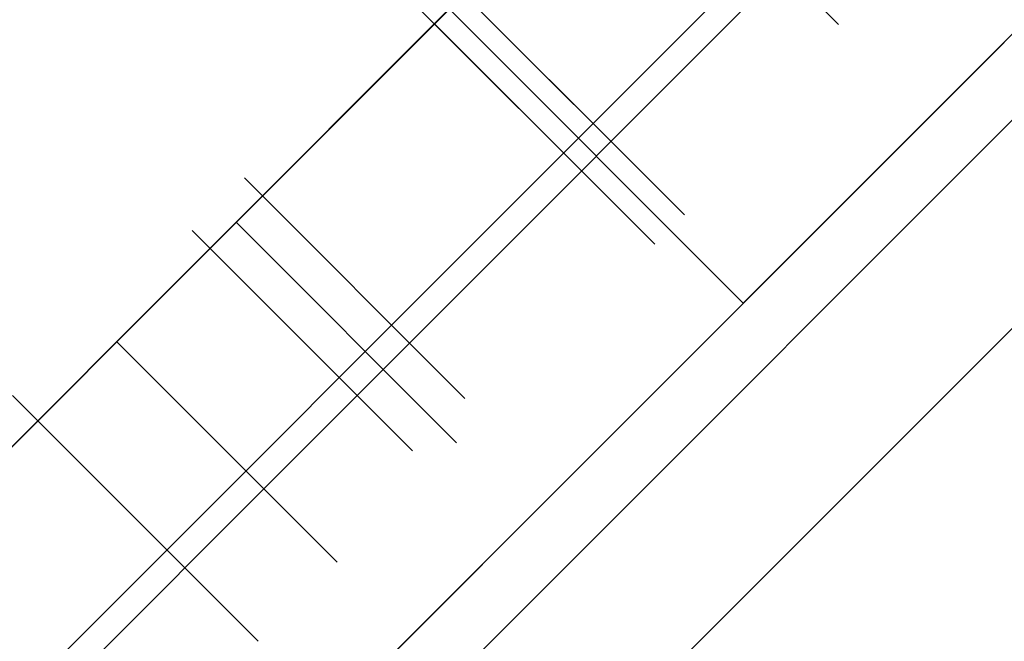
# Model space of a CAD drawing. Header units: millimetres. Extents: x -1030 to 192, y -442 to 180.
# Tile 187 of 256: x 134.04 to 138.78, y -389.27 to -386.28. Entities that reach past the tile are written whole.
import ezdxf

# ---------------------------------------------------------------- set-up
doc = ezdxf.new("R2010")
doc.units = ezdxf.units.MM
doc.header["$MEASUREMENT"] = 0
doc.layers.add('OVIDIO 120x60x72h', color=7, linetype='Continuous')

msp = doc.modelspace()

# ---------------------------------------------------------------- linework, layer by layer
at = {"layer": 'OVIDIO 120x60x72h', "extrusion": (-0.1089792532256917, 0.2028516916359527, 0.9731262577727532)}
for points in [[(38.86801423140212, 451.5684689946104), (38.86801423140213, 612.2243134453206)], [(38.86801423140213, 612.2243134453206), (38.86801423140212, 451.5684689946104)]]:
    msp.add_lwpolyline(points, dxfattribs=at)
at = {"layer": 'OVIDIO 120x60x72h', "extrusion": (-0.10897925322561, 0.2028516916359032, 0.9731262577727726)}
msp.add_lwpolyline([(38.57254423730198, 612.2243134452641), (38.57254423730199, 451.5684689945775)], dxfattribs=at)
at = {"layer": 'OVIDIO 120x60x72h', "extrusion": (-0.1089792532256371, 0.2028516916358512, 0.9731262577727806)}
for points in [[(38.27707424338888, 612.224313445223), (38.27707424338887, 451.5684689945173)], [(38.27707424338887, 451.5684689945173), (38.27707424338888, 612.224313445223)]]:
    msp.add_lwpolyline(points, dxfattribs=at)
at = {"layer": 'OVIDIO 120x60x72h', "extrusion": (-0.02146384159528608, 0.0462957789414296, 0.9986971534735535)}
msp.add_lwpolyline([(19.92937983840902, 365.9942413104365), (19.92937983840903, 466.507276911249)], dxfattribs=at)
at = {"layer": 'OVIDIO 120x60x72h', "extrusion": (-0.2357022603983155, 0.2357022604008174, 0.942809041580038)}
msp.add_lwpolyline([(169.6528457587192, 623.0175091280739), (169.6528457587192, 518.4771474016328)], dxfattribs=at)
at = {"layer": 'OVIDIO 120x60x72h', "extrusion": (-0.2357022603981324, 0.2357022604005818, 0.9428090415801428)}
msp.add_lwpolyline([(171.0608665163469, 628.1881950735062), (171.0608665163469, 522.780208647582)], dxfattribs=at)
at = {"layer": 'OVIDIO 120x60x72h', "extrusion": (-0.2357022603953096, 0.2357022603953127, 0.9428090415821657)}
msp.add_lwpolyline([(175.909792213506, 649.413170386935), (175.909792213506, 540.3353669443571)], dxfattribs=at)
at = {"layer": 'OVIDIO 120x60x72h', "extrusion": (-0.235702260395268, 0.2357022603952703, 0.9428090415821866)}
msp.add_lwpolyline([(174.9611089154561, 540.3353669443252), (174.9611089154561, 649.4131703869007)], dxfattribs=at)
at = {"layer": 'OVIDIO 120x60x72h', "extrusion": (-0.2357022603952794, 0.2357022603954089, 0.9428090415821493)}
msp.add_lwpolyline([(177.8071588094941, 540.3353669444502), (177.8071588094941, 649.4131703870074)], dxfattribs=at)
at = {"layer": 'OVIDIO 120x60x72h', "extrusion": (0.8812743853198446, 0.2653523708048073, -0.3910800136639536)}
msp.add_lwpolyline([(-375.7163850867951, 607.8304245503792), (-417.5840876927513, 662.209638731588)], dxfattribs=at)
at = {"layer": 'OVIDIO 120x60x72h', "extrusion": (-0.2357022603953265, 0.2357022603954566, 0.9428090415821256)}
msp.add_lwpolyline([(178.7558421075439, 649.4131703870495), (178.7558421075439, 540.3353669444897)], dxfattribs=at)
at = {"layer": 'OVIDIO 120x60x72h', "extrusion": (-0.2028516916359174, 0.1089792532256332, 0.9731262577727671)}
for points in [[(299.8346197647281, 513.0026157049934), (299.8346197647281, 352.3467712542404)], [(299.8346197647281, 352.3467712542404), (299.8346197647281, 513.0026157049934)]]:
    msp.add_lwpolyline(points, dxfattribs=at)
at = {"layer": 'OVIDIO 120x60x72h', "extrusion": (-0.2028516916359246, 0.1089792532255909, 0.9731262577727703)}
msp.add_lwpolyline([(300.1300897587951, 513.0026157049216), (300.1300897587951, 352.3467712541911)], dxfattribs=at)
at = {"layer": 'OVIDIO 120x60x72h', "extrusion": (-0.2028516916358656, 0.1089792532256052, 0.973126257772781)}
for points in [[(300.4255597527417, 352.3467712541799), (300.4255597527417, 513.0026157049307)], [(300.4255597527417, 513.0026157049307), (300.4255597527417, 352.3467712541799)]]:
    msp.add_lwpolyline(points, dxfattribs=at)
at = {"layer": 'OVIDIO 120x60x72h', "extrusion": (0.2653523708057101, 0.8812743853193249, 0.3910800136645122)}
msp.add_lwpolyline([(-262.607749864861, 775.0403791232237), (-220.7400343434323, 720.6611481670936)], dxfattribs=at)
at = {"layer": 'OVIDIO 120x60x72h', "extrusion": (-0.04629577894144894, 0.02146384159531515, 0.9986971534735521)}
msp.add_lwpolyline([(310.7020247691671, 243.4753724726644), (310.7020247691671, 344.779816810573)], dxfattribs=at)
at = {"layer": 'OVIDIO 120x60x72h', "extrusion": (-0.04629577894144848, 0.02146384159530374, 0.9986971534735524)}
msp.add_lwpolyline([(312.1882138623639, 244.4436044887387), (312.1882138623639, 344.9548228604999)], dxfattribs=at)
at = {"layer": 'OVIDIO 120x60x72h'}
for points in [[(147.8155372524, -378.7610183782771), (128.6453635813, -397.9311920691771)], [(128.858786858, -397.7177623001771), (147.6021075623, -378.9744415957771)], [(130.3815621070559, -391.9523466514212), (141.8366919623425, -380.4972167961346)], [(141.1295851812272, -381.2043235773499), (131.0886688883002, -391.2452398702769)], [(131.0886688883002, -391.2452398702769), (141.1295851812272, -381.2043235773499)], [(131.7957756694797, -393.3665602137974), (143.250905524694, -381.911430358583)], [(131.795775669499, -391.9523466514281), (141.836691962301, -381.9114303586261)], [(142.5437987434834, -382.6185371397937), (132.5028824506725, -392.659453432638)], [(132.5028824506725, -392.659453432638), (142.5437987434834, -382.6185371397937)], [(139.59034636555, -382.7435623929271), (132.62790770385, -389.706001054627)], [(132.6279077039, -389.706001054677), (136.1091270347, -386.2247817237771), (139.5903463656, -382.7435623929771)], [(141.004559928, -384.1577759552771), (134.0421212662, -391.1202146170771)], [(134.0421212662, -391.1202146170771), (141.004559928, -384.1577759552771)], [(139.3028272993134, -384.2737221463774), (134.1580674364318, -389.4184820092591)], [(140.3027040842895, -385.2738453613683), (135.1581906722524, -390.4183587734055)], [(136.1798377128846, -386.1540710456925), (137.2404978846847, -387.2147312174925)], [(137.2404978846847, -387.2147312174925), (136.1798377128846, -386.1540710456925)], [(137.2404978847, -387.214731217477), (136.1798377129, -386.154071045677)], [(137.5233405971, -387.6389952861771), (136.10912703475, -386.2247817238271)], [(137.0990765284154, -387.3561525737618), (136.0384163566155, -386.2954924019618)], [(136.0384163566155, -386.2954924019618), (137.0990765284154, -387.3561525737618)], [(137.0990765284, -387.3561525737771), (136.0384163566, -386.2954924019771)], [(136.1444823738, -388.3107467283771), (135.083822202, -387.2500865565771)], [(134.5090627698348, -387.8248459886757), (135.5697229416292, -388.8855061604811)], [(135.5697229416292, -388.8855061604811), (134.5090627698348, -387.8248459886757)], [(134.1292280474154, -388.2046807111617), (135.1898882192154, -389.2653408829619)], [(135.1898882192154, -389.2653408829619), (134.1292280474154, -388.2046807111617)], [(135.189888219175, -389.265340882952), (134.1292280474, -388.2046807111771)]]:
    msp.add_lwpolyline(points, dxfattribs=at)
at = {"layer": 'OVIDIO 120x60x72h', "extrusion": (-0.7071067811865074, 0.7071067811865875, 0)}
msp.add_lwpolyline([(176.7584755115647, 692.3116215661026), (176.7563445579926, 692.4421707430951), (176.7498800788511, 692.5737085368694), (176.7389833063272, 692.7060295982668), (176.7235678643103, 692.8389190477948), (176.7035607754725, 692.9721533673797), (176.6789033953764, 693.1055014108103), (176.6495522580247, 693.2387255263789), (176.6154798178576, 693.3715827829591), (176.5766750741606, 693.5038262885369), (176.5331440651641, 693.6352065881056), (176.4849102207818, 693.765473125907), (176.4320145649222, 693.8943757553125), (176.4038362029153, 693.958237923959), (176.3745157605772, 694.0216662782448), (176.344063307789, 694.0846303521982), (176.3124899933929, 694.1470999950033), (176.2798080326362, 694.2090454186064), (176.2460306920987, 694.2704372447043), (176.2111722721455, 694.3312465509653), (176.1752480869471, 694.3914449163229), (176.1382744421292, 694.451004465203), (176.1002686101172, 694.5098979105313), (176.061248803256, 694.5680985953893), (176.0212341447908, 694.6255805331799), (175.9802446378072, 694.6823184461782), (175.938301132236, 694.7382878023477), (175.8954252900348, 694.7934648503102), (175.851639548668, 694.8478266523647), (175.7614317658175, 694.9540170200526), (175.6678713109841, 695.056692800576), (175.5711615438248, 695.1557026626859), (175.4715142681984, 695.2509107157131), (175.3691482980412, 695.3421970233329), (175.2642879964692, 695.4294579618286), (175.1571618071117, 695.5126064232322), (175.0480007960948, 695.5915718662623), (174.9370372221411, 695.6663002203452), (174.8245031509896, 695.7367536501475), (174.710629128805, 695.8029101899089), (174.5956429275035, 695.8647632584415)], dxfattribs=at)
at = {"layer": 'OVIDIO 120x60x72h', "extrusion": (0.0001292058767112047, -0.0001291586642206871, 0.9999999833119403)}
for points in [[(137.982638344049, -386.2993465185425), (136.92178432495, -385.2388801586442)], [(136.92178432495, -385.2388801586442), (137.982638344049, -386.2993465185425)]]:
    msp.add_lwpolyline(points, dxfattribs=at)
at = {"layer": 'OVIDIO 120x60x72h', "extrusion": (0.7071067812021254, -0.7071067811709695, 0)}
for points in [[(-176.7584755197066, 692.3116215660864), (-176.7563445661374, 692.4421707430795), (-176.7498800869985, 692.5737085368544), (-176.7389833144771, 692.7060295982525), (-176.7235678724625, 692.8389190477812), (-176.7035607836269, 692.9721533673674), (-176.6789034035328, 693.1055014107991), (-176.649552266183, 693.238725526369), (-176.6154798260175, 693.3715827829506), (-176.5766750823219, 693.5038262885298), (-176.5331440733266, 693.6352065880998), (-176.4849102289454, 693.7654731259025), (-176.4320145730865, 693.8943757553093), (-176.4038362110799, 693.9582379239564), (-176.3745157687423, 694.0216662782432), (-176.3440633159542, 694.0846303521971), (-176.3124900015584, 694.1470999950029), (-176.2798080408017, 694.2090454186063), (-176.2460307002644, 694.2704372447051), (-176.2111722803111, 694.3312465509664), (-176.1752480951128, 694.3914449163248), (-176.1382744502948, 694.4510044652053), (-176.1002686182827, 694.5098979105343), (-176.0612488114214, 694.5680985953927), (-176.021234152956, 694.6255805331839), (-175.9802446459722, 694.6823184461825), (-175.9383011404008, 694.7382878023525), (-175.8954252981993, 694.7934648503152), (-175.8516395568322, 694.8478266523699), (-175.761431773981, 694.9540170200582), (-175.6678713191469, 695.0566928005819), (-175.5711615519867, 695.1557026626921), (-175.4715142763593, 695.2509107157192), (-175.3691483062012, 695.3421970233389), (-175.2642880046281, 695.429457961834), (-175.1571618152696, 695.512606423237), (-175.0480008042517, 695.5915718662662), (-174.937037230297, 695.6663002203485), (-174.8245031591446, 695.7367536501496), (-174.710629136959, 695.8029101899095), (-174.5956429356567, 695.8647632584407)], [(-174.5956429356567, 695.8647632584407), (-174.710629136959, 695.8029101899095), (-174.8245031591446, 695.7367536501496), (-174.937037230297, 695.6663002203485), (-175.0480008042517, 695.5915718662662), (-175.1571618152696, 695.512606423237), (-175.2642880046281, 695.429457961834), (-175.3691483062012, 695.3421970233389), (-175.4715142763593, 695.2509107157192), (-175.5711615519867, 695.1557026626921), (-175.6678713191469, 695.0566928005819), (-175.761431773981, 694.9540170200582), (-175.8516395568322, 694.8478266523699), (-175.8954252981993, 694.7934648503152), (-175.9383011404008, 694.7382878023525), (-175.9802446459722, 694.6823184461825), (-176.021234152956, 694.6255805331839), (-176.0612488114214, 694.5680985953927), (-176.1002686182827, 694.5098979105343), (-176.1382744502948, 694.4510044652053), (-176.1752480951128, 694.3914449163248), (-176.2111722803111, 694.3312465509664), (-176.2460307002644, 694.2704372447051), (-176.2798080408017, 694.2090454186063), (-176.3124900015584, 694.1470999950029), (-176.3440633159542, 694.0846303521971), (-176.3745157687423, 694.0216662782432), (-176.4038362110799, 693.9582379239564), (-176.4320145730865, 693.8943757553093), (-176.4849102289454, 693.7654731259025), (-176.5331440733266, 693.6352065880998), (-176.5766750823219, 693.5038262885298), (-176.6154798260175, 693.3715827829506), (-176.649552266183, 693.238725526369), (-176.6789034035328, 693.1055014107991), (-176.7035607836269, 692.9721533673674), (-176.7235678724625, 692.8389190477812), (-176.7389833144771, 692.7060295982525), (-176.7498800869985, 692.5737085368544), (-176.7563445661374, 692.4421707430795), (-176.7584755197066, 692.3116215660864)]]:
    msp.add_lwpolyline(points, dxfattribs=at)
at = {"layer": 'OVIDIO 120x60x72h', "extrusion": (-0.7071067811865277, 0.7071067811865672, 0)}
msp.add_lwpolyline([(176.7584754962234, 673.3445782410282), (176.757317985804, 673.2487040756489), (176.7538421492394, 673.1524551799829), (176.7480207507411, 673.0559136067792), (176.7398303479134, 672.9591633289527), (176.7292514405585, 672.8622900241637), (176.7162686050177, 672.7653808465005), (176.7008706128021, 672.6685241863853), (176.6830505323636, 672.5718094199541), (176.6628058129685, 672.4753266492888), (176.6401383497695, 672.3791664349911), (176.6150545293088, 672.2834195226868), (176.5875652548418, 672.1881765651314), (176.5576859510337, 672.0935278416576), (176.5254365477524, 671.9995629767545), (176.4908414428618, 671.9063706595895), (176.4539294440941, 671.8140383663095), (176.4147336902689, 671.7226520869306), (176.3732915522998, 671.632296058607), (176.3296445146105, 671.5430525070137), (176.2838380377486, 671.4550013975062), (176.2359214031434, 671.3682201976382), (176.1859475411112, 671.2827836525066), (176.1339728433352, 671.1987635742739), (176.0800569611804, 671.1162286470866), (176.0242625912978, 671.0352442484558), (175.9666552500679, 670.9558722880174), (175.9073030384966, 670.8781710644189), (175.8462763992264, 670.802195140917), (175.7836478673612, 670.7279952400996), (175.7194918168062, 670.6556181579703), (175.6538842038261, 670.5851066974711), (175.5869023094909, 670.5164996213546)], dxfattribs=at)
at = {"layer": 'OVIDIO 120x60x72h', "extrusion": (0.8659750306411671, -0.2887926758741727, 0.4082720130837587)}
for points in [[(-322.8612173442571, 508.7068349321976), (-322.5426529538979, 508.3168336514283)], [(-322.5426529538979, 508.3168336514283), (-322.8612173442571, 508.7068349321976)]]:
    msp.add_lwpolyline(points, dxfattribs=at)
at = {"layer": 'OVIDIO 120x60x72h', "extrusion": (0.0001827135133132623, -0.0001827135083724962, 0.9999999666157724)}
for points in [[(136.0568062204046, -386.0310308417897), (137.1174664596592, -387.0916910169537)], [(137.1174664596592, -387.0916910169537), (136.0568062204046, -386.0310308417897)]]:
    msp.add_lwpolyline(points, dxfattribs=at)
at = {"layer": 'OVIDIO 120x60x72h', "extrusion": (0.7071067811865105, 0.7071067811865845, 0)}
msp.add_lwpolyline([(-369.345848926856, 62.87830267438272), (-369.3467172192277, 62.95047607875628), (-369.3493364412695, 63.02291568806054), (-369.353725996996, 63.0955591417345), (-369.359902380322, 63.16834270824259), (-369.3678790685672, 63.2412014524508), (-369.3776664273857, 63.31406941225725), (-369.3892716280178, 63.38687978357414), (-369.4026985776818, 63.45956511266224), (-369.4179478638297, 63.53205749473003), (-369.4350167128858, 63.60428877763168), (-369.4538989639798, 63.6761907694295), (-369.4745850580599, 63.74769544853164), (-369.4970620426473, 63.81873517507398), (-369.5213135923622, 63.88924290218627), (-369.5473200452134, 63.95915238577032), (-369.5750584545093, 64.0283983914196), (-369.6045026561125, 64.0969168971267), (-369.6356233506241, 64.1646452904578), (-369.6683881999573, 64.2315225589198), (-369.7027619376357, 64.29748947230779), (-369.7387064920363, 64.36248875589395), (-369.7761811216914, 64.42646525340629), (-369.815142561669, 64.48936607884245), (-369.8555451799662, 64.5511407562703), (-369.8973411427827, 64.61174134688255), (-369.9404805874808, 64.67112256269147), (-369.9849118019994, 64.72924186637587), (-370.0305814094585, 64.78605955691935), (-370.0774345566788, 64.84153884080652), (-370.1254151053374, 64.89564588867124), (-370.1744658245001, 64.94834987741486), (-370.2245285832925, 64.99962301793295), (-370.2758017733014, 65.04968582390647), (-370.3285058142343, 65.09873658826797), (-370.3826129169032, 65.1467171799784), (-370.4380922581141, 65.19357036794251), (-370.4949100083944, 65.23924001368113), (-370.5530293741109, 65.28367126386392), (-370.6124106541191, 65.32681074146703), (-370.6730113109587, 65.36860673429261), (-370.7347860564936, 65.40900937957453), (-370.7976869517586, 65.44797084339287), (-370.861663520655, 65.48544549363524), (-370.9266628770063, 65.5213900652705), (-370.9926298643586, 65.55576381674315), (-371.0595072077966, 65.58852867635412), (-371.1272356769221, 65.61964937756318), (-371.1957542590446, 65.64909358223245), (-371.2650003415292, 65.67683199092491), (-371.3349099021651, 65.70283843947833), (-371.405417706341, 65.72708998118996), (-371.4764575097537, 65.74956695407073), (-371.5479622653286, 65.77025303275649), (-371.6198643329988, 65.78913526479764), (-371.6920956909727, 65.80620409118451), (-371.7645881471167, 65.82145335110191), (-371.8372735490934, 65.83488027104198), (-371.9100839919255, 65.84648543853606), (-371.9829520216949, 65.85627276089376), (-372.0558108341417, 65.86424940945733), (-372.1285944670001, 65.8704257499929), (-372.2012379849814, 65.87481525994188), (-372.273677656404, 65.87743443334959), (-372.3458511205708, 65.87830267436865)], dxfattribs=at)
at = {"layer": 'OVIDIO 120x60x72h', "extrusion": (-0.7071067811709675, 0.7071067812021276, 0)}
for points in [[(176.9584755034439, 692.3116215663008), (176.96060645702, 692.4421707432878), (176.9670709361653, 692.5737085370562), (176.9779677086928, 692.7060295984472), (176.993383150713, 692.8389190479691), (177.0133902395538, 692.9721533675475), (177.0380476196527, 693.1055014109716), (177.0673987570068, 693.2387255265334), (177.101471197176, 693.3715827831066), (177.1402759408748, 693.5038262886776), (177.1838069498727, 693.6352065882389), (177.2320407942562, 693.765473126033), (177.2849364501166, 693.8943757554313), (177.3131148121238, 693.9582379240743), (177.3424352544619, 694.0216662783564), (177.3728877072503, 694.0846303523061), (177.4044610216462, 694.1470999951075), (177.4371429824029, 694.2090454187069), (177.4709203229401, 694.2704372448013), (177.5057787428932, 694.3312465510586), (177.5417029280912, 694.3914449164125), (177.5786765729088, 694.451004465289), (177.6166824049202, 694.5098979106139), (177.6557022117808, 694.5680985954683), (177.6957168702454, 694.6255805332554), (177.7367063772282, 694.6823184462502), (177.7786498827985, 694.7382878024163), (177.8215257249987, 694.7934648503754), (177.8653114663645, 694.8478266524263), (177.9555192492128, 694.9540170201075), (178.0490797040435, 695.0566928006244), (178.1457894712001, 695.155702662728), (178.2454367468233, 695.250910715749), (178.3478027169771, 695.3421970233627), (178.4526630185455, 695.4294579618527), (178.5597892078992, 695.5126064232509), (178.6689502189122, 695.5915718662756), (178.7799137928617, 695.6663002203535), (178.8924478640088, 695.7367536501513), (179.0063218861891, 695.8029101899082), (179.1213080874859, 695.8647632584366)], [(179.1213080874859, 695.8647632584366), (179.0063218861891, 695.8029101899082), (178.8924478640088, 695.7367536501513), (178.7799137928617, 695.6663002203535), (178.6689502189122, 695.5915718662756), (178.5597892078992, 695.5126064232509), (178.4526630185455, 695.4294579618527), (178.3478027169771, 695.3421970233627), (178.2454367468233, 695.250910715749), (178.1457894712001, 695.155702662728), (178.0490797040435, 695.0566928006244), (177.9555192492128, 694.9540170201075), (177.8653114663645, 694.8478266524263), (177.8215257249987, 694.7934648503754), (177.7786498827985, 694.7382878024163), (177.7367063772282, 694.6823184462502), (177.6957168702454, 694.6255805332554), (177.6557022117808, 694.5680985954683), (177.6166824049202, 694.5098979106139), (177.5786765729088, 694.451004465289), (177.5417029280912, 694.3914449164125), (177.5057787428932, 694.3312465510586), (177.4709203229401, 694.2704372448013), (177.4371429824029, 694.2090454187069), (177.4044610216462, 694.1470999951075), (177.3728877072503, 694.0846303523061), (177.3424352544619, 694.0216662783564), (177.3131148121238, 693.9582379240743), (177.2849364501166, 693.8943757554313), (177.2320407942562, 693.765473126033), (177.1838069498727, 693.6352065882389), (177.1402759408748, 693.5038262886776), (177.101471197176, 693.3715827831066), (177.0673987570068, 693.2387255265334), (177.0380476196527, 693.1055014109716), (177.0133902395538, 692.9721533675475), (176.993383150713, 692.8389190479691), (176.9779677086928, 692.7060295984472), (176.9670709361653, 692.5737085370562), (176.96060645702, 692.4421707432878), (176.9584755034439, 692.3116215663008)]]:
    msp.add_lwpolyline(points, dxfattribs=at)
at = {"layer": 'OVIDIO 120x60x72h', "extrusion": (-0.7071067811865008, 0.7071067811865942, 0)}
for points in [[(176.9584755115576, 673.3449270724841), (176.9596287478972, 673.249032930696), (176.9631010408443, 673.1527638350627), (176.9689196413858, 673.0562018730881), (176.9771080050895, 672.9594310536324), (176.9876856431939, 672.8625370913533), (177.0006679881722, 672.7656071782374), (177.0160662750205, 672.668729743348), (177.0338874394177, 672.5719942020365), (177.0541340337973, 672.4754906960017), (177.0768041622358, 672.3793098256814), (177.1018914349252, 672.2835423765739), (177.1293849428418, 672.1882790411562), (177.1592692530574, 672.0936101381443), (177.1915244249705, 671.999625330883), (177.2261260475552, 671.9064133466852), (177.263045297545, 671.8140616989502), (177.3022490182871, 671.7226564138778), (177.3436998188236, 671.6322817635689), (177.3873561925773, 671.5430200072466), (177.4331726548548, 671.4549511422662), (177.4810998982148, 671.368152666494), (177.5310849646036, 671.2826993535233), (177.583071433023, 671.1986630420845), (177.6369996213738, 671.1161124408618), (177.6928068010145, 671.0351129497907), (177.7504274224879, 670.9557264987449), (177.8097933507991, 670.8780114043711), (177.8708341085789, 670.8020222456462), (177.9334771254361, 670.7278097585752), (177.9976479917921, 670.6554207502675), (178.0632707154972, 670.5848980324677), (178.1302679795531, 670.5162803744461)], [(178.1302679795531, 670.5162803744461), (178.0632707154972, 670.5848980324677), (177.9976479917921, 670.6554207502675), (177.9334771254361, 670.7278097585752), (177.8708341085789, 670.8020222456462), (177.8097933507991, 670.8780114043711), (177.7504274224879, 670.9557264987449), (177.6928068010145, 671.0351129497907), (177.6369996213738, 671.1161124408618), (177.583071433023, 671.1986630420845), (177.5310849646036, 671.2826993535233), (177.4810998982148, 671.368152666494), (177.4331726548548, 671.4549511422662), (177.3873561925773, 671.5430200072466), (177.3436998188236, 671.6322817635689), (177.3022490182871, 671.7226564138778), (177.263045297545, 671.8140616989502), (177.2261260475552, 671.9064133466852), (177.1915244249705, 671.999625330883), (177.1592692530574, 672.0936101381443), (177.1293849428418, 672.1882790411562), (177.1018914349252, 672.2835423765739), (177.0768041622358, 672.3793098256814), (177.0541340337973, 672.4754906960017), (177.0338874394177, 672.5719942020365), (177.0160662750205, 672.668729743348), (177.0006679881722, 672.7656071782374), (176.9876856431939, 672.8625370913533), (176.9771080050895, 672.9594310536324), (176.9689196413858, 673.0562018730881), (176.9631010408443, 673.1527638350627), (176.9596287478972, 673.249032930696), (176.9584755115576, 673.3449270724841)]]:
    msp.add_lwpolyline(points, dxfattribs=at)
at = {"layer": 'OVIDIO 120x60x72h', "extrusion": (1, 0, 0)}
for points in [[(-386.2954924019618, 692.3116215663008), (-386.2954924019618, 673.3449270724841)], [(-386.2954924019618, 673.3449270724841), (-386.2954924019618, 692.3116215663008)], [(-386.684401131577, 673.3448107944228), (-386.684401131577, 692.3116215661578)], [(-386.8258224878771, 673.3448107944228), (-386.8258224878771, 692.3116215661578)], [(-387.638995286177, 35.57830267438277), (-387.638995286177, 62.87830267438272)], [(-388.2046807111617, 67.53515692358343), (-388.2046806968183, 667.3317305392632)], [(-388.2046806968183, 667.3317305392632), (-388.2046807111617, 67.53515692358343)], [(-388.7350107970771, 67.5351569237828), (-388.7350107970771, 667.3314592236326)], [(-389.2653408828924, 667.3313429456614), (-389.2653408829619, 67.53515692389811)], [(-389.2653408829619, 67.53515692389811), (-389.2653408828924, 667.3313429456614)]]:
    msp.add_lwpolyline(points, dxfattribs=at)
at = {"layer": 'OVIDIO 120x60x72h', "extrusion": (0.0001827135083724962, -0.0001827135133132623, 0.9999999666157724)}
for points in [[(136.9760450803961, -387.2331124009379), (135.9153848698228, -386.1724521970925)], [(135.9153848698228, -386.1724521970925), (136.9760450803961, -387.2331124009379)]]:
    msp.add_lwpolyline(points, dxfattribs=at)
at = {"layer": 'OVIDIO 120x60x72h', "extrusion": (-0.6666666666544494, 0.6666666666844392, -0.3333333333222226)}
msp.add_lwpolyline([(178.7558420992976, 568.7737974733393), (178.6428007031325, 568.7373561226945), (178.5287155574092, 568.7030595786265), (178.413646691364, 568.6709475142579), (178.2976560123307, 568.6410573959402), (178.1808072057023, 568.6134243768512), (178.0631656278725, 568.5880811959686), (177.9447981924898, 568.5650580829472), (177.8257732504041, 568.5443826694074), (177.7061604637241, 568.5260799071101), (177.5860306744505, 568.5101719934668), (177.465455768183, 568.4966783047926), (177.3445085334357, 568.4856153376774), (177.223262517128, 568.4769966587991), (177.1017918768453, 568.4708328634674), (176.9801712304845, 568.4671315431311), (176.8584755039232, 568.4658972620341), (176.736779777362, 568.4671315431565), (176.6151591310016, 568.4708328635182), (176.4936884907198, 568.4769966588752), (176.3724424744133, 568.4856153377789), (176.2514952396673, 568.4966783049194), (176.1309203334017, 568.5101719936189), (176.0107905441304, 568.5260799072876), (175.8911777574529, 568.5443826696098), (175.77215281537, 568.5650580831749), (175.6537853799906, 568.5880811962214), (175.5361438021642, 568.6134243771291), (175.4192949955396, 568.6410573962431), (175.3033043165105, 568.670947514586), (175.1882354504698, 568.7030595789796), (175.0741503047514, 568.7373561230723), (174.9611089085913, 568.773797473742)], dxfattribs=at)
at = {"layer": 'OVIDIO 120x60x72h', "extrusion": (-0.6666666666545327, 0.6666666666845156, -0.3333333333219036)}
msp.add_lwpolyline([(177.8071588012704, 571.6198473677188), (177.7506381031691, 571.6016266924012), (177.6935955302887, 571.5844784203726), (177.6360610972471, 571.5684223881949), (177.5780657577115, 571.5534773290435), (177.5196413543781, 571.5396608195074), (177.4608205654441, 571.5269892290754), (177.4016368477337, 571.515477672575), (177.3421243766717, 571.5051399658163), (177.2823179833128, 571.4959885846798), (177.2222530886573, 571.4880346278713), (177.1619656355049, 571.4812877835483), (177.1014920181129, 571.4757563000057), (177.040869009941, 571.4714469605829), (176.980133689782, 571.468365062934), (176.9193233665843, 571.4665144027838), (176.8584755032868, 571.4658972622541), (176.7976276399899, 571.466514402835), (176.7368173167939, 571.4683650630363), (176.6760819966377, 571.4714469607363), (176.6154589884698, 571.4757563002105), (176.5549853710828, 571.481287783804), (176.4946979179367, 571.4880346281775), (176.4346330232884, 571.4959885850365), (176.3748266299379, 571.5051399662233), (176.3153141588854, 571.515477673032), (176.2561304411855, 571.5269892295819), (176.197309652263, 571.5396608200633), (176.1388852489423, 571.5534773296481), (176.0808899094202, 571.568422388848), (176.0233554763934, 571.5844784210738), (175.9663129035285, 571.6016266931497), (175.9097922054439, 571.6198473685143)], dxfattribs=at)
at = {"layer": 'OVIDIO 120x60x72h', "extrusion": (0.707106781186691, -0.7071067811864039, 0)}
for points in [[(-176.7584754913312, 673.3445394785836), (-176.7573129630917, 673.2486454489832), (-176.7538313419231, 673.1523766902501), (-176.7480033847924, 673.0558152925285), (-176.7398056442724, 672.9590452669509), (-176.72921861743, 672.8621523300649), (-176.7162268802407, 672.7652236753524), (-176.7008192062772, 672.6683477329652), (-176.6829886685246, 672.5716139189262), (-176.662732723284, 672.4751123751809), (-176.6400532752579, 672.3789337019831), (-176.6149567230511, 672.2831686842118), (-176.587453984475, 672.1879080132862), (-176.5575605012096, 672.0932420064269), (-176.5252962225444, 671.9992603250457), (-176.4906855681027, 671.9060516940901), (-176.4537573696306, 671.8137036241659), (-176.4145447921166, 671.7223021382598), (-176.3730852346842, 671.6319315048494), (-176.3294202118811, 671.5426739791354), (-176.283595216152, 671.4546095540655), (-176.2356595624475, 671.3678157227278), (-176.1856662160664, 671.2823672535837), (-176.1336716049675, 671.1983359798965), (-176.0797354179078, 671.1157906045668), (-176.0239203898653, 671.0347965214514), (-175.966292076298, 670.9554156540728), (-175.906918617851, 670.8777063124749), (-175.8458704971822, 670.8017230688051), (-175.7832202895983, 670.7275166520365), (-175.7190424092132, 670.6551338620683), (-175.6534128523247, 670.5846175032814), (-175.5864089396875, 670.516006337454)], [(-175.5864089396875, 670.516006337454), (-175.6534128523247, 670.5846175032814), (-175.7190424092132, 670.6551338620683), (-175.7832202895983, 670.7275166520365), (-175.8458704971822, 670.8017230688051), (-175.906918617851, 670.8777063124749), (-175.966292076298, 670.9554156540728), (-176.0239203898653, 671.0347965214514), (-176.0797354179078, 671.1157906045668), (-176.1336716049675, 671.1983359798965), (-176.1856662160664, 671.2823672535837), (-176.2356595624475, 671.3678157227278), (-176.283595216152, 671.4546095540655), (-176.3294202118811, 671.5426739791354), (-176.3730852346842, 671.6319315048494), (-176.4145447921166, 671.7223021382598), (-176.4537573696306, 671.8137036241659), (-176.4906855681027, 671.9060516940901), (-176.5252962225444, 671.9992603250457), (-176.5575605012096, 672.0932420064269), (-176.587453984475, 672.1879080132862), (-176.6149567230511, 672.2831686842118), (-176.6400532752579, 672.3789337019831), (-176.662732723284, 672.4751123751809), (-176.6829886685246, 672.5716139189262), (-176.7008192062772, 672.6683477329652), (-176.7162268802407, 672.7652236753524), (-176.72921861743, 672.8621523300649), (-176.7398056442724, 672.9590452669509), (-176.7480033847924, 673.0558152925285), (-176.7538313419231, 673.1523766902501), (-176.7573129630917, 673.2486454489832), (-176.7584754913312, 673.3445394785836)]]:
    msp.add_lwpolyline(points, dxfattribs=at)
at = {"layer": 'OVIDIO 120x60x72h', "extrusion": (-0.7071067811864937, 0.7071067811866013, 0)}
msp.add_lwpolyline([(176.9584755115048, 692.3116215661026), (176.9606064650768, 692.4421707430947), (176.9670709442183, 692.5737085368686), (176.9779677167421, 692.7060295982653), (176.9933831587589, 692.8389190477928), (177.0133902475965, 692.9721533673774), (177.0380476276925, 693.1055014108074), (177.067398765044, 693.2387255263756), (177.1014712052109, 693.3715827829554), (177.1402759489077, 693.5038262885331), (177.1838069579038, 693.6352065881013), (177.2320408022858, 693.7654731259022), (177.2849364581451, 693.8943757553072), (177.3131148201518, 693.9582379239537), (177.3424352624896, 694.0216662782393), (177.3728877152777, 694.0846303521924), (177.4044610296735, 694.1470999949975), (177.43714299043, 694.2090454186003), (177.4709203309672, 694.2704372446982), (177.5057787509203, 694.3312465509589), (177.5417029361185, 694.3914449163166), (177.5786765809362, 694.4510044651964), (177.6166824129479, 694.5098979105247), (177.6557022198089, 694.5680985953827), (177.6957168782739, 694.6255805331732), (177.7367063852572, 694.6823184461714), (177.7786498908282, 694.7382878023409), (177.8215257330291, 694.7934648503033), (177.8653114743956, 694.8478266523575), (177.9555192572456, 694.9540170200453), (178.0490797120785, 695.0566928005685), (178.1457894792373, 695.1557026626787), (178.2454367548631, 695.2509107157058), (178.3478027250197, 695.3421970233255), (178.4526630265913, 695.4294579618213), (178.5597892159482, 695.5126064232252), (178.6689502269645, 695.5915718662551), (178.7799138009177, 695.6663002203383), (178.8924478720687, 695.7367536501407), (179.0063218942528, 695.8029101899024), (179.1213080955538, 695.8647632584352)], dxfattribs=at)
at = {"layer": 'OVIDIO 120x60x72h', "extrusion": (0.7071067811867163, -0.7071067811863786, 0)}
msp.add_lwpolyline([(-176.9584755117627, 673.3449270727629), (-176.9596251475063, 673.2490325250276), (-176.963094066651, 673.1527627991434), (-176.9689095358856, 673.0561999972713), (-176.9770950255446, 672.9594281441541), (-176.987670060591, 672.8625329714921), (-177.0006500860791, 672.7656016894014), (-177.0160463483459, 672.6687227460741), (-177.0338657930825, 672.5719855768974), (-177.054110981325, 672.4754803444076), (-177.0767800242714, 672.3792976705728), (-177.1018665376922, 672.2835283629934), (-177.1293596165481, 672.1882631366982), (-177.1592438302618, 672.0935923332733), (-177.1914992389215, 671.9996056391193), (-177.226101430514, 671.9063918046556), (-177.2630215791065, 671.8140383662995), (-177.3022265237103, 671.7226313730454), (-177.3436788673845, 671.6322551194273), (-177.3873370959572, 671.5429918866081), (-177.4331557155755, 671.4549216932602), (-177.4810854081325, 671.368122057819), (-177.5310732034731, 671.2826677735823), (-177.5830626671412, 671.1986306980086), (-177.6369941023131, 671.1160795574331), (-177.6928047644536, 671.0350797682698), (-177.7504290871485, 670.9556932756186), (-177.8097989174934, 670.8779784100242), (-177.8708437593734, 670.8019897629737), (-177.9334910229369, 670.7277780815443), (-177.9976662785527, 670.6553901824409), (-178.0632935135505, 670.5848688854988), (-178.1302953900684, 670.5162529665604)], dxfattribs=at)
at = {"layer": 'OVIDIO 120x60x72h', "extrusion": (-0.2887926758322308, 0.8659750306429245, -0.4082720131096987)}
for points in [[(-5.794690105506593, 444.6896235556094), (-5.476125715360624, 444.299622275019)], [(-5.476125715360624, 444.299622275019), (-5.794690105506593, 444.6896235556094)]]:
    msp.add_lwpolyline(points, dxfattribs=at)
at = {"layer": 'OVIDIO 120x60x72h', "extrusion": (0.0001291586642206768, -0.0001292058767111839, 0.9999999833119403)}
for points in [[(135.1232298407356, -387.0374346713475), (136.1836962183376, -388.0982886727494)], [(136.1836962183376, -388.0982886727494), (135.1232298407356, -387.0374346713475)]]:
    msp.add_lwpolyline(points, dxfattribs=at)
at = {"layer": 'OVIDIO 120x60x72h', "extrusion": (0, 1, 0)}
for points in [[(-137.2404978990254, 673.3445394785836), (-137.2404978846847, 692.3116215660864)], [(-137.2404978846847, 692.3116215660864), (-137.2404978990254, 673.3445394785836)], [(-137.0990765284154, 692.3116215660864), (-137.0990765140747, 673.3445394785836)], [(-137.0990765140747, 673.3445394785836), (-137.0990765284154, 692.3116215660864)]]:
    msp.add_lwpolyline(points, dxfattribs=at)
at = {"layer": 'OVIDIO 120x60x72h', "extrusion": (-0.7071067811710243, 0.7071067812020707, 0)}
for points in [[(179.1213080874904, 695.8647632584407), (179.0063218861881, 695.8029101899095), (178.8924478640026, 695.7367536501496), (178.7799137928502, 695.6663002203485), (178.6689502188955, 695.5915718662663), (178.5597892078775, 695.5126064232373), (178.452663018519, 695.4294579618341), (178.347802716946, 695.3421970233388), (178.2454367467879, 695.2509107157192), (178.1457894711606, 695.1557026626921), (178.0490797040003, 695.056692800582), (177.9555192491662, 694.9540170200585), (177.8653114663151, 694.8478266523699), (177.8215257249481, 694.7934648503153), (177.7786498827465, 694.7382878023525), (177.7367063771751, 694.6823184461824), (177.6957168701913, 694.6255805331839), (177.6557022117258, 694.5680985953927), (177.6166824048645, 694.5098979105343), (177.5786765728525, 694.4510044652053), (177.5417029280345, 694.3914449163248), (177.5057787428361, 694.3312465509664), (177.4709203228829, 694.2704372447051), (177.4371429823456, 694.2090454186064), (177.4044610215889, 694.1470999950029), (177.3728877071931, 694.084630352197), (177.342435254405, 694.0216662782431), (177.3131148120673, 693.9582379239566), (177.2849364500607, 693.8943757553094), (177.232040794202, 693.7654731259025), (177.1838069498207, 693.6352065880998), (177.1402759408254, 693.5038262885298), (177.1014711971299, 693.3715827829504), (177.0673987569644, 693.238725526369), (177.0380476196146, 693.1055014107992), (177.0133902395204, 692.9721533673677), (176.9933831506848, 692.8389190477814), (176.9779677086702, 692.7060295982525), (176.9670709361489, 692.5737085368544), (176.96060645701, 692.4421707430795), (176.9584755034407, 692.3116215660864)], [(176.9584755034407, 692.3116215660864), (176.96060645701, 692.4421707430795), (176.9670709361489, 692.5737085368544), (176.9779677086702, 692.7060295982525), (176.9933831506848, 692.8389190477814), (177.0133902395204, 692.9721533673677), (177.0380476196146, 693.1055014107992), (177.0673987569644, 693.238725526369), (177.1014711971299, 693.3715827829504), (177.1402759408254, 693.5038262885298), (177.1838069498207, 693.6352065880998), (177.232040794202, 693.7654731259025), (177.2849364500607, 693.8943757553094), (177.3131148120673, 693.9582379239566), (177.342435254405, 694.0216662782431), (177.3728877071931, 694.084630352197), (177.4044610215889, 694.1470999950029), (177.4371429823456, 694.2090454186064), (177.4709203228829, 694.2704372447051), (177.5057787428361, 694.3312465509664), (177.5417029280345, 694.3914449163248), (177.5786765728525, 694.4510044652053), (177.6166824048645, 694.5098979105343), (177.6557022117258, 694.5680985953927), (177.6957168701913, 694.6255805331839), (177.7367063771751, 694.6823184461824), (177.7786498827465, 694.7382878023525), (177.8215257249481, 694.7934648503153), (177.8653114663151, 694.8478266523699), (177.9555192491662, 694.9540170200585), (178.0490797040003, 695.056692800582), (178.1457894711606, 695.1557026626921), (178.2454367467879, 695.2509107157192), (178.347802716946, 695.3421970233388), (178.452663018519, 695.4294579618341), (178.5597892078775, 695.5126064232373), (178.6689502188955, 695.5915718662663), (178.7799137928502, 695.6663002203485), (178.8924478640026, 695.7367536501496), (179.0063218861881, 695.8029101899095), (179.1213080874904, 695.8647632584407)]]:
    msp.add_lwpolyline(points, dxfattribs=at)
at = {"layer": 'OVIDIO 120x60x72h', "extrusion": (-0.7071067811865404, 0.7071067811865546, 0)}
for points in [[(176.958475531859, 673.3445394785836), (176.9596380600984, 673.2486454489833), (176.963119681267, 673.1523766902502), (176.9689476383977, 673.0558152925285), (176.9771453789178, 672.9590452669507), (176.9877324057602, 672.8621523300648), (177.0007241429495, 672.7652236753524), (177.0161318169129, 672.6683477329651), (177.0339623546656, 672.5716139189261), (177.0542182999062, 672.4751123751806), (177.0768977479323, 672.3789337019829), (177.1019943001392, 672.2831686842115), (177.1294970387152, 672.187908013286), (177.1593905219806, 672.0932420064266), (177.1916548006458, 671.9992603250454), (177.2262654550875, 671.9060516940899), (177.2631936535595, 671.8137036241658), (177.3024062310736, 671.7223021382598), (177.343865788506, 671.6319315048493), (177.3875308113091, 671.5426739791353), (177.4333558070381, 671.4546095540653), (177.4812914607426, 671.3678157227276), (177.5312848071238, 671.2823672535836), (177.5832794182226, 671.1983359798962), (177.6372156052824, 671.1157906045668), (177.6930306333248, 671.0347965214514), (177.7506589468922, 670.9554156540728), (177.8100324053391, 670.8777063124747), (177.871080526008, 670.801723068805), (177.9337307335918, 670.7275166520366), (177.9979086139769, 670.6551338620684), (178.0635381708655, 670.5846175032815), (178.1305420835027, 670.516006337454)], [(178.1305420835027, 670.516006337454), (178.0635381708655, 670.5846175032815), (177.9979086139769, 670.6551338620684), (177.9337307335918, 670.7275166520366), (177.871080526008, 670.801723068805), (177.8100324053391, 670.8777063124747), (177.7506589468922, 670.9554156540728), (177.6930306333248, 671.0347965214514), (177.6372156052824, 671.1157906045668), (177.5832794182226, 671.1983359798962), (177.5312848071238, 671.2823672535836), (177.4812914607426, 671.3678157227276), (177.4333558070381, 671.4546095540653), (177.3875308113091, 671.5426739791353), (177.343865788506, 671.6319315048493), (177.3024062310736, 671.7223021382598), (177.2631936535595, 671.8137036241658), (177.2262654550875, 671.9060516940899), (177.1916548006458, 671.9992603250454), (177.1593905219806, 672.0932420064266), (177.1294970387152, 672.187908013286), (177.1019943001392, 672.2831686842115), (177.0768977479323, 672.3789337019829), (177.0542182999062, 672.4751123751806), (177.0339623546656, 672.5716139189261), (177.0161318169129, 672.6683477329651), (177.0007241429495, 672.7652236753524), (176.9877324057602, 672.8621523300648), (176.9771453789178, 672.9590452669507), (176.9689476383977, 673.0558152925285), (176.963119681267, 673.1523766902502), (176.9596380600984, 673.2486454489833), (176.958475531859, 673.3445394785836)]]:
    msp.add_lwpolyline(points, dxfattribs=at)
at = {"layer": 'OVIDIO 120x60x72h', "extrusion": (0.7071067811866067, -0.7071067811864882, 0)}
for points in [[(-178.4864089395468, 670.1602636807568), (-178.553412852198, 670.091652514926), (-178.6190424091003, 670.0211361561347), (-178.6832202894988, 669.9487533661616), (-178.7458704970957, 669.8745469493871), (-178.8069186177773, 669.7985637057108), (-178.8662920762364, 669.7208543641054), (-178.9239203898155, 669.6414734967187), (-178.9797354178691, 669.5604794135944), (-179.0336716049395, 669.4779340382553), (-179.0856662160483, 669.3939027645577), (-179.1356595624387, 669.3084542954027), (-179.1835952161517, 669.2216604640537), (-179.2294202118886, 669.1335960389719), (-179.2730852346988, 669.0443385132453), (-179.3145447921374, 668.9539678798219), (-179.3537573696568, 668.8625663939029), (-179.3906855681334, 668.7702183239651), (-179.4252962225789, 668.6770096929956), (-179.4575605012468, 668.5830280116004), (-179.487453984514, 668.4883620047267), (-179.514956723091, 668.3931013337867), (-179.5400532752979, 668.2973363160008), (-179.5627327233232, 668.2011576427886), (-179.582988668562, 668.1046560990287), (-179.6008192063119, 668.0079222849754), (-179.6162268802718, 667.9110463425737), (-179.6292186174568, 667.8141176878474), (-179.6398056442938, 667.7172247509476), (-179.6480033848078, 667.6204547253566), (-179.6538313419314, 667.5238933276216), (-179.6573129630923, 667.4276245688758), (-179.6584754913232, 667.3317305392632)], [(-179.6584754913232, 667.3317305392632), (-179.6573129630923, 667.4276245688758), (-179.6538313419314, 667.5238933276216), (-179.6480033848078, 667.6204547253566), (-179.6398056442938, 667.7172247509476), (-179.6292186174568, 667.8141176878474), (-179.6162268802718, 667.9110463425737), (-179.6008192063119, 668.0079222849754), (-179.582988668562, 668.1046560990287), (-179.5627327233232, 668.2011576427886), (-179.5400532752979, 668.2973363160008), (-179.514956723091, 668.3931013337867), (-179.487453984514, 668.4883620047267), (-179.4575605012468, 668.5830280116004), (-179.4252962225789, 668.6770096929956), (-179.3906855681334, 668.7702183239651), (-179.3537573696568, 668.8625663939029), (-179.3145447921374, 668.9539678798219), (-179.2730852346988, 669.0443385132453), (-179.2294202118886, 669.1335960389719), (-179.1835952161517, 669.2216604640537), (-179.1356595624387, 669.3084542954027), (-179.0856662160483, 669.3939027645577), (-179.0336716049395, 669.4779340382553), (-178.9797354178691, 669.5604794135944), (-178.9239203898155, 669.6414734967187), (-178.8662920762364, 669.7208543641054), (-178.8069186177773, 669.7985637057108), (-178.7458704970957, 669.8745469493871), (-178.6832202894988, 669.9487533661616), (-178.6190424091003, 670.0211361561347), (-178.553412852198, 670.091652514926), (-178.4864089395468, 670.1602636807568)]]:
    msp.add_lwpolyline(points, dxfattribs=at)
at = {"layer": 'OVIDIO 120x60x72h', "extrusion": (0.0001291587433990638, -0.0001292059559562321, 0.9999999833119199)}
for points in [[(135.9319124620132, -388.3501643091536), (134.8714460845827, -387.2893103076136)], [(134.8714460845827, -387.2893103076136), (135.9319124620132, -388.3501643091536)]]:
    msp.add_lwpolyline(points, dxfattribs=at)
at = {"layer": 'OVIDIO 120x60x72h', "extrusion": (0.7071067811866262, 0.7071067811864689, 0)}
msp.add_lwpolyline([(-371.3458489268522, 62.87830267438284), (-371.346142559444, 62.90253445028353), (-371.347027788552, 62.92684475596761), (-371.3485103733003, 62.95121227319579), (-371.3505950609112, 62.97561527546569), (-371.3532855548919, 63.00003168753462), (-371.3565844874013, 63.0244391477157), (-371.3604933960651, 63.04881507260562), (-371.365012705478, 63.07313672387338), (-371.3701417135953, 63.09738127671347), (-371.3758785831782, 63.12152588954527), (-371.3822203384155, 63.14554777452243), (-371.3891628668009, 63.16942426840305), (-371.3967009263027, 63.19313290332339), (-371.4048281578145, 63.21665147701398), (-371.4135371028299, 63.23995812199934), (-371.4228192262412, 63.26303137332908), (-371.4326649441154, 63.28585023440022), (-371.4430636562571, 63.30839424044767), (-371.4540037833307, 63.33064351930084), (-371.4654728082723, 63.35257884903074), (-371.4774573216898, 63.37418171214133), (-371.4899430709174, 63.39543434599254), (-371.5029150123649, 63.41631978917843), (-371.5163573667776, 63.43682192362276), (-371.5302536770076, 63.45692551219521), (-371.5445868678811, 63.47661623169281), (-371.5593393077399, 63.49588070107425), (-371.5744928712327, 63.51470650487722), (-371.590029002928, 63.53308221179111), (-371.6059287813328, 63.55099738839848), (-371.622172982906, 63.56844260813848), (-371.6387421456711, 63.58540945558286), (-371.6557089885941, 63.60197861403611), (-371.6731542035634, 63.61822281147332), (-371.6910693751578, 63.63412258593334), (-371.7094450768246, 63.64965871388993), (-371.7282708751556, 63.66481227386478), (-371.7475353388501, 63.67956471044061), (-371.7672260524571, 63.69389789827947), (-371.7873296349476, 63.70779420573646), (-371.8078317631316, 63.72123655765), (-371.8287171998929, 63.73420849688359), (-371.8499698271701, 63.74669424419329), (-371.8715726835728, 63.75867875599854), (-371.8935080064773, 63.77014777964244), (-371.9157572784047, 63.78108790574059), (-371.9383012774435, 63.79148661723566), (-371.961120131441, 63.80133233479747), (-371.9841933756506, 63.81061445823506), (-372.0075000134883, 63.81932340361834), (-372.0310185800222, 63.82745063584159), (-372.0547272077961, 63.83498869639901), (-372.0786036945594, 63.8419312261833), (-372.1026255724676, 63.84827298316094), (-372.1267701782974, 63.85400985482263), (-372.1510147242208, 63.85913886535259), (-372.1753363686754, 63.86365817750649), (-372.1997122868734, 63.86756708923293), (-372.2241197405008, 63.87086602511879), (-372.2485361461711, 63.87355652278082), (-372.2729391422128, 63.87564121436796), (-372.2973066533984, 63.87712380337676), (-372.3216169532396, 63.87800903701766), (-372.3458487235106, 63.87830267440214)], dxfattribs=at)
at = {"layer": 'OVIDIO 120x60x72h', "extrusion": (-0.2887927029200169, 0.8659750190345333, -0.4082720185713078)}
msp.add_lwpolyline([(-5.811355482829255, 444.0256319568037), (-6.129821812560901, 444.415513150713)], dxfattribs=at)
at = {"layer": 'OVIDIO 120x60x72h', "extrusion": (0.3247683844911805, 0.3247683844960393, 0.888285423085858)}
for points in [[(-369.3458489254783, 485.8023002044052), (-369.3458489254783, 478.7158641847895)], [(-369.3458489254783, 478.7158641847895), (-369.3458489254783, 485.8023002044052)]]:
    msp.add_lwpolyline(points, dxfattribs=at)
at = {"layer": 'OVIDIO 120x60x72h', "extrusion": (0.7071067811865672, -0.7071067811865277, 0)}
msp.add_lwpolyline([(-178.4864089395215, 670.1602636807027), (-178.5534207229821, 670.0916494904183), (-178.6190579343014, 670.0211295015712), (-178.6832432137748, 669.9487424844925), (-178.7459005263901, 669.8745312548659), (-178.8069554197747, 669.798542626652), (-178.8663352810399, 669.7208273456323), (-178.9239695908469, 669.6414400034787), (-178.9797901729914, 669.5604389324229), (-179.0337314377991, 669.4778860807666), (-179.0857306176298, 669.3938468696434), (-179.1357279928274, 669.3083900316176), (-179.183667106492, 669.2215874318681), (-179.2294949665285, 669.1335138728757), (-179.2731622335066, 669.0442468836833), (-179.314623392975, 668.9538664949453), (-179.3538369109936, 668.8624550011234), (-179.390765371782, 668.7700967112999), (-179.4253755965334, 668.6768776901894), (-179.4576387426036, 668.5828854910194), (-179.4875303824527, 668.4882088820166), (-179.5150305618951, 668.3929375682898), (-179.5401238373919, 668.2971619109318), (-179.5627992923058, 668.2009726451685), (-179.5830505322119, 668.1044605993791), (-179.6008756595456, 668.0077164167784), (-179.6162772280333, 667.9108302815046), (-179.6292621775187, 667.8138916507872), (-179.6398417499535, 667.7169889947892), (-179.6480313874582, 667.6202095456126), (-179.6538506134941, 667.5236390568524), (-179.6573228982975, 667.4273615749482), (-179.6584755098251, 667.3314592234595)], dxfattribs=at)
at = {"layer": 'OVIDIO 120x60x72h', "extrusion": (0.01521891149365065, 0.01521891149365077, 0.9997683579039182)}
msp.add_lwpolyline([(119.1491475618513, -403.1518673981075), (128.5266777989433, -393.7765093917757)], dxfattribs=at)
at = {"layer": 'OVIDIO 120x60x72h', "extrusion": (0.9998841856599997, -0.0002316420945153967, -0.01521714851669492)}
msp.add_lwpolyline([(-395.6308960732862, 37.50318976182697), (-388.1735966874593, 527.3351007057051)], dxfattribs=at)
at = {"layer": 'OVIDIO 120x60x72h', "extrusion": (-0.7071067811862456, 0.7071067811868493, 0)}
for points in [[(179.6584755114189, 67.53515692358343), (179.6596249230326, 67.43927172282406), (179.6630931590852, 67.34301151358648), (179.6689074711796, 67.24645837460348), (179.6770913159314, 67.14969630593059), (179.6876642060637, 67.05281101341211), (179.7006415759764, 66.95588968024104), (179.7160346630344, 66.85902072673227), (179.7338504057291, 66.76229355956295), (179.7540913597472, 66.66579831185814), (179.7767556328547, 66.56962557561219), (179.8018368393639, 66.47386612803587), (179.8293240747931, 66.37861065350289), (179.8592019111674, 66.28394946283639), (179.8914504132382, 66.18997221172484), (179.9260451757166, 66.09676762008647), (179.9629573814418, 66.00442319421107), (180.002153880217, 65.91302495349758), (180.0435972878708, 65.8226571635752), (180.0872461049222, 65.73340207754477), (180.1330548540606, 65.64533968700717), (180.1809742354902, 65.55854748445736), (180.2309512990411, 65.47310023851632), (180.2829296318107, 65.38906978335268), (180.336849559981, 65.30652482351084), (180.3926483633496, 65.22553075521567), (180.4502605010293, 65.14614950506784), (180.5096178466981, 65.06843938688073), (180.5706499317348, 64.9924549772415), (180.6332841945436, 64.91824701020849), (180.6974462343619, 64.84586229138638), (180.763060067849, 64.77534363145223), (180.830048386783, 64.70672979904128)], [(180.830048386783, 64.70672979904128), (180.763060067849, 64.77534363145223), (180.6974462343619, 64.84586229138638), (180.6332841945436, 64.91824701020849), (180.5706499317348, 64.9924549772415), (180.5096178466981, 65.06843938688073), (180.4502605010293, 65.14614950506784), (180.3926483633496, 65.22553075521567), (180.336849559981, 65.30652482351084), (180.2829296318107, 65.38906978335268), (180.2309512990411, 65.47310023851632), (180.1809742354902, 65.55854748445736), (180.1330548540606, 65.64533968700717), (180.0872461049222, 65.73340207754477), (180.0435972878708, 65.8226571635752), (180.002153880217, 65.91302495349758), (179.9629573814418, 66.00442319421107), (179.9260451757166, 66.09676762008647), (179.8914504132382, 66.18997221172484), (179.8592019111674, 66.28394946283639), (179.8293240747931, 66.37861065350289), (179.8018368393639, 66.47386612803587), (179.7767556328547, 66.56962557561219), (179.7540913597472, 66.66579831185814), (179.7338504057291, 66.76229355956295), (179.7160346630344, 66.85902072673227), (179.7006415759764, 66.95588968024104), (179.6876642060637, 67.05281101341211), (179.6770913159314, 67.14969630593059), (179.6689074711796, 67.24645837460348), (179.6630931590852, 67.34301151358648), (179.6596249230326, 67.43927172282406), (179.6584755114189, 67.53515692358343)]]:
    msp.add_lwpolyline(points, dxfattribs=at)
at = {"layer": 'OVIDIO 120x60x72h', "extrusion": (0.0001827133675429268, -0.0001827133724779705, 0.9999999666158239)}
for points in [[(134.0072953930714, -388.0827393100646), (135.0679556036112, -389.1433995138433)], [(135.0679556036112, -389.1433995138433), (134.0072953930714, -388.0827393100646)]]:
    msp.add_lwpolyline(points, dxfattribs=at)
at = {"layer": 'OVIDIO 120x60x72h', "extrusion": (-0.288792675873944, 0.8659750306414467, -0.4082720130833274)}
for points in [[(-6.465077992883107, 444.1415307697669), (-6.146513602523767, 443.7515294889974)], [(-6.146513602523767, 443.7515294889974), (-6.465077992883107, 444.1415307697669)]]:
    msp.add_lwpolyline(points, dxfattribs=at)
at = {"layer": 'OVIDIO 120x60x72h', "extrusion": (0.3247683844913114, 0.3247683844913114, 0.8882854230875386)}
msp.add_lwpolyline([(-370.0958489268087, 478.7158641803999), (-370.0958489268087, 485.8023001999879)], dxfattribs=at)
at = {"layer": 'OVIDIO 120x60x72h', "extrusion": (-0.7071067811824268, 0.7071067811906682, 0)}
for points in [[(178.4866830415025, 670.1599896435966), (178.5536803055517, 670.0913719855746), (178.6193030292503, 670.0208492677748), (178.6834738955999, 669.9484602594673), (178.7461169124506, 669.8742477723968), (178.807157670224, 669.7982586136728), (178.8665235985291, 669.7205435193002), (178.9241442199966, 669.641157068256), (178.9799513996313, 669.5601575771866), (179.0338795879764, 669.4776069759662), (179.0858660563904, 669.3935706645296), (179.1358511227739, 669.3081173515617), (179.1837783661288, 669.2213188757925), (179.2295948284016, 669.1332500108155), (179.2732512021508, 669.0439882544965), (179.314702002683, 668.9536136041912), (179.3539057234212, 668.8622083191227), (179.3908249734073, 668.7698566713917), (179.4254265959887, 668.6766446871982), (179.4576817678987, 668.5826598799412), (179.4875660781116, 668.4879909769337), (179.5150595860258, 668.3927276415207), (179.5401468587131, 668.2969601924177), (179.5628169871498, 668.2007793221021), (179.5830635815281, 668.1042758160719), (179.6008847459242, 668.0075402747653), (179.6162830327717, 667.9106628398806), (179.6292653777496, 667.8137329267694), (179.6398430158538, 667.7168389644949), (179.6480313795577, 667.6200681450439), (179.6538499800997, 667.5235061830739), (179.6573222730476, 667.4272370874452), (179.6584755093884, 667.3313429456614)], [(179.6584755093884, 667.3313429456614), (179.6573222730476, 667.4272370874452), (179.6538499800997, 667.5235061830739), (179.6480313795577, 667.6200681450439), (179.6398430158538, 667.7168389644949), (179.6292653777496, 667.8137329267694), (179.6162830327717, 667.9106628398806), (179.6008847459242, 668.0075402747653), (179.5830635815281, 668.1042758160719), (179.5628169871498, 668.2007793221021), (179.5401468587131, 668.2969601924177), (179.5150595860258, 668.3927276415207), (179.4875660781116, 668.4879909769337), (179.4576817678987, 668.5826598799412), (179.4254265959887, 668.6766446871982), (179.3908249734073, 668.7698566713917), (179.3539057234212, 668.8622083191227), (179.314702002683, 668.9536136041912), (179.2732512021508, 669.0439882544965), (179.2295948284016, 669.1332500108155), (179.1837783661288, 669.2213188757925), (179.1358511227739, 669.3081173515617), (179.0858660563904, 669.3935706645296), (179.0338795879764, 669.4776069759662), (178.9799513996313, 669.5601575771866), (178.9241442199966, 669.641157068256), (178.8665235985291, 669.7205435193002), (178.807157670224, 669.7982586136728), (178.7461169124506, 669.8742477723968), (178.6834738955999, 669.9484602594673), (178.6193030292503, 670.0208492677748), (178.5536803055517, 670.0913719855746), (178.4866830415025, 670.1599896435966)]]:
    msp.add_lwpolyline(points, dxfattribs=at)
at = {"layer": 'OVIDIO 120x60x72h', "extrusion": (0.2653523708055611, 0.8812743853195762, 0.3910800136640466)}
msp.add_lwpolyline([(-278.7127998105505, 823.9709188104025), (-234.3998812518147, 766.4157739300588)], dxfattribs=at)
at = {"layer": 'OVIDIO 120x60x72h', "extrusion": (0.7071067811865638, -0.7071067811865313, 0)}
msp.add_lwpolyline([(-179.6584755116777, 67.53515692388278), (-179.6596249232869, 67.4392717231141), (-179.6630931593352, 67.34301151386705), (-179.6689074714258, 67.24645837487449), (-179.6770913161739, 67.14969630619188), (-179.687664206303, 67.0528110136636), (-179.7006415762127, 66.95588968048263), (-179.7160346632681, 66.85902072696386), (-179.7338504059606, 66.76229355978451), (-179.7540913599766, 66.66579831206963), (-179.7767556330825, 66.56962557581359), (-179.8018368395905, 66.47386612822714), (-179.8293240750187, 66.37861065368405), (-179.8592019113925, 66.28394946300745), (-179.891450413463, 66.18997221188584), (-179.9260451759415, 66.09676762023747), (-179.962957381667, 66.00442319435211), (-180.0021538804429, 65.91302495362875), (-180.0435972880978, 65.82265716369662), (-180.0872461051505, 65.73340207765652), (-180.1330548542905, 65.6453396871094), (-180.180974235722, 65.55854748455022), (-180.2309512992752, 65.47310023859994), (-180.2829296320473, 65.3890697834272), (-180.3368495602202, 65.30652482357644), (-180.3926483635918, 65.22553075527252), (-180.4502605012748, 65.14614950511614), (-180.509617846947, 65.0684393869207), (-180.5706499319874, 64.99245497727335), (-180.6332841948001, 64.91824701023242), (-180.6974462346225, 64.84586229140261), (-180.7630600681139, 64.77534363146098), (-180.8300483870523, 64.70672979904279)], dxfattribs=at)
at = {"layer": 'OVIDIO 120x60x72h', "extrusion": (0.3247683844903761, 0.3247683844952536, 0.8882854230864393)}
for points in [[(-370.8458489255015, 478.7158641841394), (-370.8458489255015, 485.8023002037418)], [(-370.8458489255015, 485.8023002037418), (-370.8458489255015, 478.7158641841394)]]:
    msp.add_lwpolyline(points, dxfattribs=at)
at = {"layer": 'OVIDIO 120x60x72h', "extrusion": (-0.7071067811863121, 0.7071067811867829, 0)}
msp.add_lwpolyline([(179.6584755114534, 67.53515692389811), (179.6596249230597, 67.4392717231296), (179.6630931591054, 67.34301151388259), (179.6689074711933, 67.24645837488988), (179.677091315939, 67.14969630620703), (179.6876642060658, 67.0528110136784), (179.7006415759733, 66.95588968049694), (179.7160346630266, 66.85902072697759), (179.7338504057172, 66.76229355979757), (179.7540913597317, 66.66579831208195), (179.7767556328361, 66.56962557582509), (179.8018368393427, 66.47386612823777), (179.8293240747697, 66.37861065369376), (179.8592019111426, 66.28394946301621), (179.8914504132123, 66.18997221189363), (179.9260451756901, 66.09676762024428), (179.9629573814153, 66.00442319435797), (180.0021538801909, 65.91302495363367), (180.0435972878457, 65.82265716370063), (180.0872461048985, 65.73340207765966), (180.1330548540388, 65.64533968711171), (180.1809742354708, 65.5585474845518), (180.2309512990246, 65.47310023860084), (180.2829296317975, 65.38906978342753), (180.3368495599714, 65.3065248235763), (180.3926483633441, 65.22553075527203), (180.4502605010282, 65.14614950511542), (180.5096178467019, 65.06843938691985), (180.5706499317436, 64.99245497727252), (180.6332841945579, 64.91824701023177), (180.6974462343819, 64.84586229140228), (180.763060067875, 64.77534363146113), (180.8300483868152, 64.70672979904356)], dxfattribs=at)

doc.saveas('drawing.dxf')
